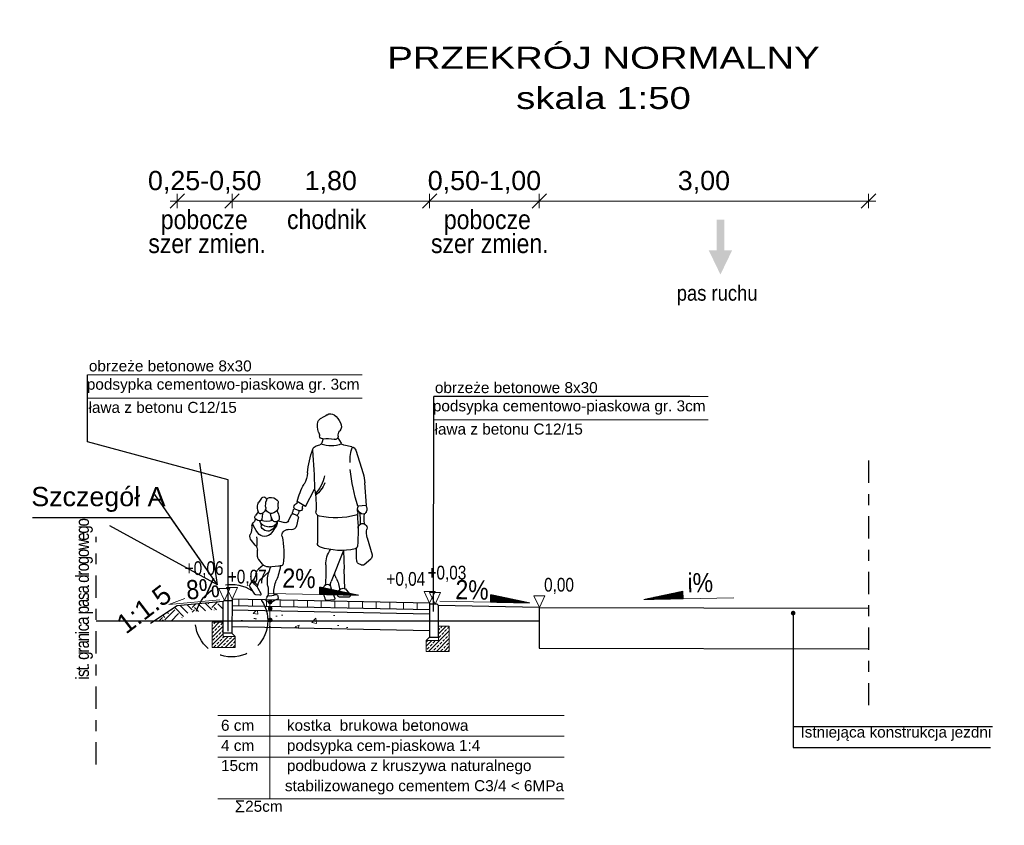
# Model space of a CAD drawing. Header units: metres. Extents: x -854 to 2789, y -128 to 3826.
# Tile 3 of 21: x 193 to 202, y 46 to 53. Entities that reach past the tile are written whole.
import ezdxf
from ezdxf.enums import TextEntityAlignment as Align

# ---------------------------------------------------------------- set-up
doc = ezdxf.new("R2010")
doc.units = ezdxf.units.M
doc.linetypes.add('DASHDOTX2', pattern=[50.8, 25.4, -12.7, 0, -12.7])
doc.linetypes.add('DASHED2', pattern=[0.375, 0.25, -0.125])
doc.layers.add('bloki', color=253, linetype='Continuous')
for name, color, linetype, lineweight in [('D_3_KONSTRUKCJA_ISTN', 9, 'Continuous', 30), ('D_3_KRESKOWANIE', 7, 'Continuous', 0), ('D_3_OPIS', 7, 'Continuous', 0), ('D_3_WYMIAROWANIE', 7, 'Continuous', 0), ('kreskowanie', 7, 'Continuous', 0), ('opis warstw', 7, 'Continuous', 0), ('pochylenia', 7, 'Continuous', 0), ('rzedne', 7, 'Continuous', 0), ('szczegół techniczny', 7, 'Continuous', 0)]:
    doc.layers.add(name, color=color, linetype=linetype, lineweight=lineweight)
doc.styles.add('opisy', font='arial.ttf', dxfattribs={"height": 0.175})
doc.styles.add('wym 1do50', font='arial.ttf', dxfattribs={"height": 0.175})
doc.styles.add('wym 1do50_0', font='arial.ttf')
doc.dimstyles.new('odniesienie', dxfattribs={"dimtxt": 1, "dimasz": 0, "dimexe": 0, "dimexo": 0, "dimgap": 0, "dimtad": 0, "dimdec": 0, "dimzin": 1, "dimdsep": 46, "dimtxsty": 'wym 1do50_0', "dimblk": 'TerminatorOpen', "dimcen": 0.09000000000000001, "dimse1": 1, "dimse2": 1, "dimadec": 6, "dimazin": 0, "dimtfac": 1, "dimtdec": 0, "dimtofl": 0, "dimtmove": 0, "dimatfit": 3, "dimldrblk": 'TerminatorOpen', "dimfxl": 1, "dimtzin": 1, "dimarcsym": 0})
doc.dimstyles.new('Wymiar_1 50', dxfattribs={"dimtxt": 0.175, "dimasz": 0.013125, "dimexe": 0.0175, "dimexo": 2.275, "dimgap": 0.065625, "dimtad": 1, "dimzin": 0, "dimtxsty": 'wym 1do50', "dimblk": 'znacznik wymiaru', "dimcen": 0.3, "dimse1": 1, "dimse2": 1, "dimadec": 0, "dimazin": 0, "dimtfac": 1, "dimtmove": 1, "dimatfit": 2, "dimfxl": 1, "dimtzin": 0, "dimlwd": -1, "dimlwe": 0, "dimarcsym": 0})

# ---------------------------------------------------------------- blocks, each defined once
blk = doc.blocks.new('TerminatorOpen')
at = {"color": 0, "linetype": 'ByBlock', "lineweight": -2}
for q in [(-1, 0.5), (-1, 0), (-1, -0.5)]:
    blk.add_line((0, 0), q, dxfattribs=at)
blk = doc.blocks.new('tytyyyy')
for p, q in [((1056.896188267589, 526.5077083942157), (1056.865527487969, 526.4583772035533)), ((1057.029200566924, 526.4996024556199), (1057.041426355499, 526.4614644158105)), ((1056.731870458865, 526.3936447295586), (1056.665265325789, 526.1812611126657)), ((1056.767370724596, 526.4257688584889), (1056.840506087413, 526.4409133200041)), ((1057.093202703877, 526.4329919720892), (1057.059834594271, 526.4432648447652)), ((1056.633125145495, 525.8915366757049), (1056.648823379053, 526.0958919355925)), ((1057.190316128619, 525.8822268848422), (1057.106873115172, 526.0397763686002)), ((1057.190316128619, 525.8822268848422), (1057.266798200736, 525.9275291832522)), ((1056.633125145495, 525.8915366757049), (1056.714449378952, 525.8859936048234)), ((1057.247210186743, 525.8429491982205), (1057.282854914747, 525.8584708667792)), ((1057.450749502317, 525.8452258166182), (1057.435848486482, 525.8111407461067)), ((1057.581838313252, 525.8201562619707), (1057.585404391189, 525.783984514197)), ((1057.620974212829, 525.8332969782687), (1057.645428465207, 525.7997068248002)), ((1057.079583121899, 525.8013520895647), (1057.081070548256, 525.5485564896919)), ((1057.255468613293, 525.7761006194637), (1057.272434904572, 525.7067801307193)), ((1057.267937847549, 525.8002686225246), (1057.302392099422, 525.8139524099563)), ((1057.345829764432, 525.7507688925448), (1057.317603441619, 525.8080936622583)), ((1057.439644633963, 525.7498700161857), (1057.380147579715, 525.7348914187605)), ((1057.448082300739, 525.7438159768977), (1057.448044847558, 525.7267854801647)), ((1057.597220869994, 525.7296238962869), (1057.592924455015, 525.70118623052)), ((1057.321923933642, 525.6700519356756), (1057.349208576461, 525.6715233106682)), ((1057.5631277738, 525.7062878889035), (1057.520982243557, 525.697555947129)), ((1056.628068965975, 525.5974462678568), (1056.583908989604, 525.4404104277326)), ((1057.647132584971, 525.530340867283), (1057.683151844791, 525.571879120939)), ((1056.844847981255, 525.4819593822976), (1056.837873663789, 525.3098192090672)), ((1056.844847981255, 525.4819593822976), (1056.955987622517, 525.1987732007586)), ((1057.625741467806, 525.4252178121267), (1057.628563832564, 525.4840112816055)), ((1056.655120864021, 525.352644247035), (1056.594831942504, 525.4043349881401)), ((1057.581910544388, 525.3554425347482), (1057.616402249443, 525.3999208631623)), ((1056.683242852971, 525.3487437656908), (1056.704513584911, 525.3585805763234)), ((1056.691675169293, 525.3557555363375), (1056.691675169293, 525.3557555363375)), ((1056.830340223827, 525.1323606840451), (1056.837897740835, 525.3106752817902)), ((1057.527464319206, 525.332109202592), (1057.437277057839, 525.3412905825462)), ((1057.51001648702, 525.3338855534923), (1057.526300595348, 525.2779064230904)), ((1057.523697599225, 525.286847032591), (1057.596388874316, 525.2184628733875)), ((1057.575337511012, 525.3482354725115), (1057.618652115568, 525.310116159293)), ((1057.676295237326, 525.2044099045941), (1057.698157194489, 525.1700332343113)), ((1056.819045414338, 525.1229545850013), (1056.786247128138, 525.0826710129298)), ((1056.894353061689, 525.0758090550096), (1056.885904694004, 525.1083692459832)), ((1056.955642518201, 525.1337116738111), (1056.923154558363, 525.0443751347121)), ((1057.623459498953, 525.1373018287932), (1057.595602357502, 525.0880348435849)), ((1057.651693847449, 525.0831365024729), (1057.69805821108, 525.1540487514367)), ((1056.799968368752, 525.0548138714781), (1056.880251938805, 525.0570476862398)), ((1056.932127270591, 525.0305067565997), (1056.99561576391, 525.0258491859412)), ((1057.537287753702, 525.0171118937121), (1057.500885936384, 525.0122643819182)), ((1057.605286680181, 525.0731445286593), (1057.640918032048, 525.0766142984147))]:
    blk.add_line(p, q)
for centre, radius, start, end in [((1057.064909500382, 526.54395772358), 0.2186948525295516, 128.3056999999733, 153.0738000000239), ((1056.96115883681, 526.6753033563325), 0.051317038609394, 52.95690999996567, 128.3056999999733), ((1057.105476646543, 526.8665178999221), 0.1882492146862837, 232.9568999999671, 250.2739999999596), ((1056.930281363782, 526.6123338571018), 0.0676996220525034, 153.0738000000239, 219.5306000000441), ((1057.023408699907, 526.6376415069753), 0.0548972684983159, 15.93230000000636, 70.2739999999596), ((1056.941672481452, 526.6143081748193), 0.1398980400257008, 337.2057999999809, 15.93230000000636), ((1056.825786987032, 526.526103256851), 0.0677823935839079, 356.2085000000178, 39.53064999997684), ((1057.16275861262, 526.5214028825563), 0.0999164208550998, 157.2057999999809, 177.6623999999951), ((1056.832659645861, 526.4788079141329), 0.0386986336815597, 281.697600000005, 328.1370000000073), ((1056.957945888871, 526.6913092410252), 0.2583419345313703, 247.8603999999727, 290.6346999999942), ((1056.92068799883, 526.5198137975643), 0.0273258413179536, 176.2085000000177, 285.0842000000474), ((1056.993534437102, 526.2495355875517), 0.2525968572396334, 81.41872000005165, 105.0842000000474), ((1057.035342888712, 526.5266008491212), 0.0276051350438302, 261.4187000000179, 357.6623999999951), ((1057.068066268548, 526.4700037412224), 0.027974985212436, 197.7732999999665, 252.8886000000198), ((1056.776950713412, 526.3795061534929), 0.0472447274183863, 101.697600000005, 162.5880999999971), ((1056.483606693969, 526.3078662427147), 0.300481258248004, 355.1933999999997, 22.71533000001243), ((1057.079315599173, 526.3878876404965), 0.0471962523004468, 20.06587000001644, 72.88865999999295), ((1062.528023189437, 525.900172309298), 5.422947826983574, 174.7837000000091, 178.5247999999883), ((1056.3284114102, 526.1136019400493), 0.8466281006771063, 4.997221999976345, 20.06587000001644), ((1057.03113743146, 526.066520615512), 0.383440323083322, 162.5880999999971, 175.6070000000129), ((1054.714981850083, 526.4739951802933), 2.084133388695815, 343.6125000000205, 352.9352000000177), ((1057.425803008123, 526.2095543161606), 0.2549509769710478, 184.9971999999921, 208.9210000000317), ((1057.271832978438, 526.2012102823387), 0.2782835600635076, 201.9069999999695, 231.627600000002), ((1057.343510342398, 526.2236928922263), 0.3315671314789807, 191.1175000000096, 222.9410999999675), ((1056.580318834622, 525.7424195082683), 0.7110002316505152, 15.09100999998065, 28.92101000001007), ((1058.068761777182, 525.8787972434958), 0.9752653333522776, 170.4990999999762, 182.6477999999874), ((1057.328274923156, 525.9582086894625), 0.0739865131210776, 206.8147000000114, 235.6382000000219), ((1057.471966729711, 525.916231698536), 0.0336642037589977, 138.3094999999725, 189.008699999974), ((1057.30891430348, 525.8903809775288), 0.1314234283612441, 354.0334000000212, 9.008720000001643), ((1057.502999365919, 525.888588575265), 0.0752227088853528, 78.67848999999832, 138.3094999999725), ((1057.508788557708, 525.9174917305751), 0.045745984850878, 37.65525000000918, 78.67848999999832), ((1057.569596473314, 525.9437758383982), 0.0246504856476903, 30.30855000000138, 196.4213999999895), ((1057.379184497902, 525.8876575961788), 0.1738602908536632, 354.7791000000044, 16.42143999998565), ((1057.823930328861, 526.0924462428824), 0.2699486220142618, 210.3085000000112, 219.5402000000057), ((1057.579880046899, 525.8909775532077), 0.0465190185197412, 14.34761999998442, 39.540260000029), ((1056.702472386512, 525.8560738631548), 0.0703044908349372, 150.238199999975, 198.3069999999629), ((1056.665102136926, 525.8437062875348), 0.0309418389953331, 198.3069999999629, 296.1542000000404), ((1056.646225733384, 525.8821466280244), 0.0737661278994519, 296.1542000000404, 339.1453999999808), ((1057.14016096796, 525.7521600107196), 0.4488330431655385, 170.055199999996, 184.2115000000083), ((1056.627464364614, 525.8490915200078), 0.0879570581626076, 347.0252999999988, 25.16718000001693), ((1056.736086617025, 525.8240647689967), 0.0235105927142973, 167.0252999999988, 256.182700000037), ((1057.055853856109, 525.8319540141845), 0.0387248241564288, 281.3220999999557, 2.647784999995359), ((1057.177483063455, 525.8683237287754), 0.0406377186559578, 354.3062000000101, 38.3045499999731), ((1057.238823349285, 525.8622081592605), 0.0210059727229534, 174.3062000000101, 293.5301000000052), ((1057.318387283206, 525.8451616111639), 0.067819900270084, 180.6313999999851, 221.5789000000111), ((1057.273991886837, 525.8788132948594), 0.022190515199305, 293.5301000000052, 55.63820000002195), ((1057.189625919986, 525.7981230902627), 0.1212267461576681, 7.734789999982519, 33.24206999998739), ((1057.474179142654, 525.8731070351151), 0.0347394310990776, 174.0334000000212, 205.044500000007), ((1057.505816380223, 525.8878903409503), 0.0696615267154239, 205.044500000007, 262.4445999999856), ((1057.348387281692, 525.830608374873), 0.1602241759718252, 333.113199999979, 355.8491000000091), ((1057.501830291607, 525.857839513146), 0.0393435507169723, 262.4445999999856, 287.3513000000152), ((1057.494754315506, 525.8804826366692), 0.0630689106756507, 287.3513000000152, 337.8376999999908), ((1057.604050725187, 525.8671091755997), 0.0519439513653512, 174.7791000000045, 260.1996000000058), ((1057.598959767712, 525.837633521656), 0.0220331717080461, 260.1996000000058, 336.7203999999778), ((1057.514090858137, 525.8741503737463), 0.1144251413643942, 336.7203999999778, 14.34761999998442), ((1056.401228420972, 525.7723178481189), 0.2546493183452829, 348.3603000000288, 9.7850260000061), ((1058.397268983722, 525.6573178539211), 1.686482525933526, 174.8241000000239, 184.6522999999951), ((1056.913226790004, 526.5443081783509), 0.7652161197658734, 256.182700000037, 281.3220999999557), ((1057.275580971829, 525.7810230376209), 0.0207065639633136, 111.662200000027, 193.7520000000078), ((1057.306827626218, 525.802788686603), 0.0120123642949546, 26.21463999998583, 111.662200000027), ((1057.372806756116, 525.7640513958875), 0.0300692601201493, 206.2145999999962, 284.1313000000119), ((1057.505883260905, 525.7805200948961), 0.076436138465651, 156.385200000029, 190.1225999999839), ((1057.462461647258, 525.7727699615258), 0.0323261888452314, 190.1225999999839, 333.113199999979), ((1057.484714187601, 525.7267025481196), 0.0366692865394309, 179.8733999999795, 213.5590999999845), ((1057.508400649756, 525.7582969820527), 0.0620317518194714, 193.4992000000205, 281.7022999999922), ((1057.541445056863, 525.922411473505), 0.1760199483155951, 252.6801000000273, 287.8721000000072), ((1054.657325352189, 525.913757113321), 2.846556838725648, 356.7326999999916, 357.3302999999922), ((1057.552266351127, 525.758722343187), 0.0535512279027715, 281.7022999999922, 350.9387999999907), ((1057.665594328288, 525.7918951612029), 0.0805792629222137, 185.6343999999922, 202.4260999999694), ((1057.744144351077, 525.7636073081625), 0.1566958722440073, 177.1225000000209, 184.023000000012), ((1057.607606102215, 525.767965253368), 0.0178447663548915, 202.4260999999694, 286.3366999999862), ((1057.589320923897, 525.8303355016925), 0.0828414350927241, 286.3366999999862, 316.0655000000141), ((1057.312988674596, 525.8668149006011), 0.3848734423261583, 324.0758000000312, 338.8539999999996), ((1057.607582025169, 525.7721519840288), 0.0467998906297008, 17.82352999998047, 36.03090000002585), ((1057.682935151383, 525.7659989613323), 0.0350324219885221, 169.5631999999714, 234.920200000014), ((1057.639173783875, 525.7823044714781), 0.0136156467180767, 316.0655000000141, 17.82352999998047), ((1057.642298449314, 525.7081364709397), 0.0356741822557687, 359.4447000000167, 54.9202699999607), ((1056.472871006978, 525.6410872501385), 0.1612173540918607, 344.2936999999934, 12.5530099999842), ((1056.670131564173, 525.6850118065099), 0.0408746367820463, 359.0814000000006, 192.5530000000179), ((1057.319326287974, 525.7182568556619), 0.0482753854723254, 193.7520000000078, 273.0860000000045), ((1057.352014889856, 525.6194660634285), 0.0521311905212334, 347.5013999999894, 93.08588000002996), ((1058.714270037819, 526.5423579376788), 1.512170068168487, 213.5590999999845, 216.6243999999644), ((1057.55937978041, 525.7544794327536), 0.1051435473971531, 199.7230000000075, 240.7652999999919), ((1057.562381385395, 525.6861247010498), 0.0769054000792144, 216.6243999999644, 324.0758000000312), ((1057.530449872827, 525.702786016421), 0.0459048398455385, 240.7652999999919, 272.193799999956), ((1057.52945201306, 525.7288427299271), 0.0719802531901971, 272.193799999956, 319.6102000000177), ((1057.55527063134, 525.7068764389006), 0.0380810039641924, 319.6102000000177, 351.4077999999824), ((1057.901675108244, 525.705621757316), 0.2237157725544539, 179.4447000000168, 200.8996000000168), ((1057.041950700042, 525.5483264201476), 0.0391190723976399, 287.9895999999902, 0.3368376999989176), ((1058.073721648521, 525.4594874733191), 0.6870938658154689, 167.5013999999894, 188.3616000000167), ((1058.000768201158, 525.5563681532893), 0.3674510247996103, 172.2315999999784, 186.7588000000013), ((1057.642881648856, 525.6068015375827), 0.0533026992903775, 319.0693000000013, 20.89954999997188), ((1056.744251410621, 525.5227994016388), 0.0280008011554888, 184.6522999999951, 257.6957999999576), ((1055.448695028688, 525.4839765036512), 1.277395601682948, 355.508699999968, 0.7900259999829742), ((1056.867199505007, 526.086491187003), 0.6049456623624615, 257.6957999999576, 287.9895999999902), ((1056.785262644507, 525.3590781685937), 0.2195852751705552, 357.6732999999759, 36.2946100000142), ((1057.704778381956, 525.480354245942), 0.0763003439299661, 139.0693000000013, 177.2523000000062), ((1056.617630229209, 525.4309267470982), 0.0350275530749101, 164.2936000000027, 229.3907999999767), ((1056.691675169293, 525.3863414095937), 0.0305875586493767, 294.818800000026, 355.508699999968), ((1057.581008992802, 525.4273633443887), 0.044785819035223, 322.2088000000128, 357.2523000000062), ((1056.672218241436, 525.3725827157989), 0.0262664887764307, 229.3907999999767, 294.818800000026), ((1057.14291377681, 525.2974596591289), 0.3052897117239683, 177.569699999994, 177.6795999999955), ((1058.186902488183, 525.3021279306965), 1.183210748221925, 177.6732999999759, 186.5980000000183), ((1057.416148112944, 525.3628341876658), 0.0224560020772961, 188.3616000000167, 279.7075000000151), ((1057.908007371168, 525.4065848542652), 0.4935887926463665, 187.6893999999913, 203.5904999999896), ((1057.430768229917, 525.2773687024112), 0.064253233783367, 84.1874800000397, 99.70748000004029), ((1057.257739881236, 525.1997951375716), 0.2796877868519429, 350.7907000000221, 16.21748999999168), ((1057.533652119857, 525.3928662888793), 0.0610705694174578, 264.1875000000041, 322.2088000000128), ((1057.573630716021, 525.258955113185), 0.0681495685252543, 4.37555999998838, 48.65251000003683), ((1057.124984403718, 525.113596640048), 0.2443018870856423, 151.9699999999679, 178.5205000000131), ((1056.70908287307, 525.3350278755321), 0.2268736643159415, 331.9699999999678, 343.9571999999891), ((1056.858103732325, 525.1603596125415), 0.105149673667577, 359.9952999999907, 21.42800000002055), ((1057.210249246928, 525.101879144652), 0.2678004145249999, 357.2805999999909, 23.59048000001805), ((1057.531723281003, 525.1497229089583), 0.0943763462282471, 358.0337999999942, 46.74939999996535), ((1057.555131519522, 525.2553462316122), 0.1156072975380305, 307.2545999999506, 340.2560000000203), ((1057.49356918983, 525.3019272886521), 0.2049517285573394, 310.2468999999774, 332.2132999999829), ((1057.71621497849, 525.269867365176), 0.0748511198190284, 184.3756000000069, 232.7106000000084), ((1057.657052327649, 525.1921734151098), 0.0228053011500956, 32.45733999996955, 52.71059000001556), ((1056.84878591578, 525.0987384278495), 0.0383505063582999, 14.54438999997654, 140.8475000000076), ((1056.922547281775, 525.1457475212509), 0.035216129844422, 340.0149999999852, 356.9925999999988), ((1056.989930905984, 525.1422055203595), 0.0322615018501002, 5.640022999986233, 176.9925999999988), ((1056.777857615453, 525.1212638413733), 0.2453668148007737, 338.8950000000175, 5.640022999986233), ((1057.840147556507, 525.1053676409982), 0.3103255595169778, 170.7907000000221, 186.8770999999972), ((1057.605998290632, 525.1471734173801), 0.0200589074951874, 330.516999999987, 358.0337999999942), ((1057.685717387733, 525.1621199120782), 0.0147489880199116, 326.8224999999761, 32.45733999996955), ((1056.799492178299, 525.0718871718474), 0.0170793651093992, 140.8475000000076, 271.5932000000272), ((1056.879834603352, 525.0720396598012), 0.0150001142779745, 271.5932000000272, 14.54438999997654), ((1056.932884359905, 525.0408358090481), 0.0103563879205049, 160.0149000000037, 265.8040000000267), ((1056.99642635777, 525.0369032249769), 0.011082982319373, 265.8040000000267, 338.8950000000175), ((1057.488962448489, 525.051191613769), 0.0492231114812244, 152.4031999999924, 186.9725000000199), ((1057.45118556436, 525.0465714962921), 0.0111626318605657, 186.9725000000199, 261.5470000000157), ((1057.457536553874, 525.0676175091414), 0.0137625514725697, 56.59973999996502, 152.4031999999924), ((1057.441469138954, 524.9811996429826), 0.0549270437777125, 43.76057999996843, 81.54700999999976), ((1057.467376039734, 525.089666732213), 0.010381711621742, 245.9550999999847, 357.2805999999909), ((1057.510637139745, 525.1481472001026), 0.0826981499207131, 236.5996999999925, 284.4124999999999), ((1057.497836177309, 525.0351750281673), 0.0231135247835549, 223.7606000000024, 277.5837000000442), ((1057.53283885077, 525.0617614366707), 0.0064952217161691, 13.41395999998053, 104.412400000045), ((1057.535241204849, 525.0324757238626), 0.0155005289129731, 277.5837000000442, 31.22471000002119), ((1057.616442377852, 525.0816999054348), 0.0794551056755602, 193.4139999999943, 211.2246999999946), ((1057.604318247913, 525.0831070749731), 0.010009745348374, 150.5167999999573, 275.5572000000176), ((1057.639508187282, 525.0911033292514), 0.0145591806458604, 275.5572000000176, 326.8224999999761)]:
    blk.add_arc(centre, radius, start, end)
blk = doc.blocks.new('znacznik wymiaru')
at = {"color": 7}
for p, q in [((-5, -5), (5, 5)), ((-5, 0), (0, 0)), ((0, 5), (0, -5)), ((5, 0), (0, 0))]:
    blk.add_line(p, q, dxfattribs=at)
blk = doc.blocks.new('*D203')
at = {"layer": 'D_3_WYMIAROWANIE', "color": 0, "linetype": 'Continuous', "transparency": 16777216}
blk.add_line((200.9123292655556, 51.59919664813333), (197.9391790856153, 51.59919664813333), dxfattribs=at)
at = {"layer": 'Defpoints', "color": 0, "linetype": 'Continuous', "transparency": 16777216}
for p in [(197.9260540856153, 51.59919664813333), (200.9254542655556, 48.57859624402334), (197.9260540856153, 48.51860824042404)]:
    blk.add_point(p, dxfattribs=at)
at = {"layer": 'D_3_WYMIAROWANIE', "color": 0, "linetype": 'Continuous', "transparency": 16777216, "xscale": 0.013125, "yscale": 0.013125, "zscale": 0.013125, "rotation": 180}
blk.add_blockref('znacznik wymiaru', (197.9260540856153, 51.59919664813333), dxfattribs=at)
at = {"layer": 'D_3_WYMIAROWANIE', "color": 0, "linetype": 'Continuous', "transparency": 16777216, "xscale": 0.013125, "yscale": 0.013125, "zscale": 0.013125}
blk.add_blockref('znacznik wymiaru', (200.9254542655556, 51.59919664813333), dxfattribs=at)
at = {"layer": 'D_3_WYMIAROWANIE', "color": 0, "linetype": 'Continuous', "transparency": 16777216, "insert": (199.4257541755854, 51.76998876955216), "char_height": 0.175, "attachment_point": 5, "style": 'wym 1do50'}
blk.add_mtext('3,00', dxfattribs=at)
blk = doc.blocks.new('*D204')
at = {"layer": 'D_3_WYMIAROWANIE', "color": 0, "linetype": 'Continuous', "transparency": 16777216}
blk.add_line((197.9133103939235, 51.59919664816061), (196.9394354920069, 51.59919664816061), dxfattribs=at)
at = {"layer": 'Defpoints', "color": 0, "linetype": 'Continuous', "transparency": 16777216}
for p in [(196.9263104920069, 51.59919664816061), (196.9263104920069, 47.8764028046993), (197.9264353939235, 47.89822541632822)]:
    blk.add_point(p, dxfattribs=at)
at = {"layer": 'D_3_WYMIAROWANIE', "color": 0, "linetype": 'Continuous', "transparency": 16777216, "xscale": 0.013125, "yscale": 0.013125, "zscale": 0.013125, "rotation": 180}
blk.add_blockref('znacznik wymiaru', (196.9263104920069, 51.59919664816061), dxfattribs=at)
at = {"layer": 'D_3_WYMIAROWANIE', "color": 0, "linetype": 'Continuous', "transparency": 16777216, "xscale": 0.013125, "yscale": 0.013125, "zscale": 0.013125}
blk.add_blockref('znacznik wymiaru', (197.9264353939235, 51.59919664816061), dxfattribs=at)
at = {"layer": 'D_3_WYMIAROWANIE', "color": 0, "linetype": 'Continuous', "transparency": 16777216, "insert": (197.4263729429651, 51.76998876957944), "char_height": 0.175, "attachment_point": 5, "style": 'wym 1do50'}
blk.add_mtext('0,50-1,00', dxfattribs=at)
blk = doc.blocks.new('*D205')
at = {"layer": 'D_3_WYMIAROWANIE', "color": 0, "linetype": 'Continuous', "transparency": 16777216}
blk.add_line((196.9131854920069, 51.59919664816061), (195.1400302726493, 51.59919664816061), dxfattribs=at)
at = {"layer": 'Defpoints', "color": 0, "linetype": 'Continuous', "transparency": 16777216}
for p in [(195.1269052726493, 51.59919664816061), (195.1269052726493, 47.91239090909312), (196.9263104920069, 47.8764028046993)]:
    blk.add_point(p, dxfattribs=at)
at = {"layer": 'D_3_WYMIAROWANIE', "color": 0, "linetype": 'Continuous', "transparency": 16777216, "xscale": 0.013125, "yscale": 0.013125, "zscale": 0.013125, "rotation": 180}
blk.add_blockref('znacznik wymiaru', (195.1269052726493, 51.59919664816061), dxfattribs=at)
at = {"layer": 'D_3_WYMIAROWANIE', "color": 0, "linetype": 'Continuous', "transparency": 16777216, "xscale": 0.013125, "yscale": 0.013125, "zscale": 0.013125}
blk.add_blockref('znacznik wymiaru', (196.9263104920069, 51.59919664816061), dxfattribs=at)
at = {"layer": 'D_3_WYMIAROWANIE', "color": 0, "linetype": 'Continuous', "transparency": 16777216, "insert": (196.0266078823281, 51.76998876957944), "char_height": 0.175, "attachment_point": 5, "style": 'wym 1do50'}
blk.add_mtext('1,80', dxfattribs=at)
blk = doc.blocks.new('*D206')
at = {"layer": 'D_3_WYMIAROWANIE', "color": 0, "linetype": 'Continuous', "transparency": 16777216}
blk.add_line((195.1137802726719, 51.59919664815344), (194.6414924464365, 51.59919664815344), dxfattribs=at)
at = {"layer": 'Defpoints', "color": 0, "linetype": 'Continuous', "transparency": 16777216}
for p in [(194.6283674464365, 51.59919664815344), (194.6283674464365, 47.91387691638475), (195.1269052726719, 47.91239090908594)]:
    blk.add_point(p, dxfattribs=at)
at = {"layer": 'D_3_WYMIAROWANIE', "color": 0, "linetype": 'Continuous', "transparency": 16777216, "xscale": 0.013125, "yscale": 0.013125, "zscale": 0.013125, "rotation": 180}
blk.add_blockref('znacznik wymiaru', (194.6283674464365, 51.59919664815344), dxfattribs=at)
at = {"layer": 'D_3_WYMIAROWANIE', "color": 0, "linetype": 'Continuous', "transparency": 16777216, "xscale": 0.013125, "yscale": 0.013125, "zscale": 0.013125}
blk.add_blockref('znacznik wymiaru', (195.1269052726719, 51.59919664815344), dxfattribs=at)
at = {"layer": 'D_3_WYMIAROWANIE', "color": 0, "linetype": 'Continuous', "transparency": 16777216, "insert": (194.8776363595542, 51.76998876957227), "char_height": 0.175, "attachment_point": 5, "style": 'wym 1do50'}
blk.add_mtext('0,25-0,50', dxfattribs=at)

msp = doc.modelspace()

# ---------------------------------------------------------------- hatches: boundary and pattern name
at = {"layer": 'D_3_KRESKOWANIE', "linetype": 'Continuous', "lineweight": 0}
h = msp.add_hatch(dxfattribs=at)
h.set_pattern_fill('ANSI31', color=256, angle=45, style=0)
h.set_pattern_definition([(90, (-681.9353656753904, -424.4214475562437), (-0.125, 0), [])])
h.paths.add_polyline_path([(195.1265961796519, 47.97240908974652), (195.1265961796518, 47.91239709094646), (196.9263104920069, 47.8764028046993), (196.9262362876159, 47.93641628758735)])
at = {"layer": 'D_3_KRESKOWANIE', "linetype": 'Continuous'}
h = msp.add_hatch(dxfattribs=at)
h.set_pattern_fill('AR-CONC', color=256, scale=0.05, style=0)
h.set_pattern_definition([(49.99999999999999, (-681.9353656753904, -424.4214475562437), (0.3586300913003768, -0.03137606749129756), [0.03750000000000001, -0.4125]), (355, (-681.9353656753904, -424.4214475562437), (-0.06937566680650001, 0.376096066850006), [0.03, -0.33]), (100.45144446, (-681.9054798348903, -424.4240622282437), (0.289254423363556, 0.3447199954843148), [0.03187009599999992, -0.3505710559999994]), (46.18420000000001, (-681.9353656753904, -424.3214475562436), (0.5336206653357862, -0.08275964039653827), [0.05625, -0.61875]), (96.63563549, (-681.8908973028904, -424.3283442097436), (0.4673309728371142, 0.4870593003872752), [0.04780517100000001, -0.52585688]), (351.1841639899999, (-681.9353656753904, -424.3214475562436), (0.4673309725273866, 0.4870593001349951), [0.04500000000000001, -0.4950000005]), (21, (-681.8853656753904, -424.3464475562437), (0.2984535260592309, -0.2013094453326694), [0.03750000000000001, -0.4125]), (326.0000000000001, (-681.8853656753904, -424.3464475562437), (0.1216576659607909, 0.3625750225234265), [0.03, -0.33]), (71.45144474, (-681.8604945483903, -424.3632233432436), (0.4201111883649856, 0.1612655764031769), [0.03187009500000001, -0.350571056]), (37.50000000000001, (-681.9353656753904, -424.4214475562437), (0.006079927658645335, 0.1664469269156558), [0, -0.326, 0, -0.335, 0, -0.33125]), (7.499999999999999, (-681.9353656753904, -424.4214475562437), (0.1315347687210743, 0.1972058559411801), [0, -0.191, 0, -0.3185, 0, -0.12625]), (327.5, (-682.0468656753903, -424.4214475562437), (0.2669112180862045, -0.01127743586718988), [0, -0.125, 0, -0.39, 0, -0.5175]), (317.5, (-682.0968656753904, -424.4214475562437), (0.2915930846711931, 0.05005249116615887), [0, -0.1625, 0, -0.259, 0, -0.3675])])
h.paths.add_polyline_path([(195.1265961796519, 47.87238909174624), (195.1265961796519, 47.72235909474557), (196.3263262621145, 47.69836449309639), (196.3263262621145, 47.78561227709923), (196.4763262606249, 47.78561227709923), (196.4763262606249, 47.84539449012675)])
at = {"layer": 'D_3_OPIS', "linetype": 'Continuous', "true_color": 0x939598}
msp.add_hatch(color=252, dxfattribs=at).paths.add_polyline_path([(199.5763959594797, 50.93000157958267), (199.6831572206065, 51.1509597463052), (199.6107121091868, 51.1509597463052), (199.6107121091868, 51.42906226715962), (199.542079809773, 51.42906226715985), (199.542079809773, 51.1509597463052), (199.4696346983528, 51.1509597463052)])
at = {"layer": 'kreskowanie'}
h = msp.add_hatch(dxfattribs=at)
h.set_pattern_fill('EARTH', color=252, scale=0.02, angle=45, style=0)
h.set_pattern_definition([(45, (-2149.443704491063, -3886.352663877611), (1.387778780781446e-17, 0.179605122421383), [0.127, -0.127]), (45, (-2149.477380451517, -3886.318987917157), (1.387778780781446e-17, 0.179605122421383), [0.127, -0.127]), (45, (-2149.511056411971, -3886.285311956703), (1.387778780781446e-17, 0.179605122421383), [0.127, -0.127]), (135, (-2149.511056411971, -3886.2628613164), (-0.179605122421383, 1.387778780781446e-17), [0.127, -0.127]), (135, (-2149.477380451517, -3886.229185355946), (-0.179605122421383, 1.387778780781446e-17), [0.127, -0.127]), (135, (-2149.443704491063, -3886.195509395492), (-0.179605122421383, 1.387778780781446e-17), [0.127, -0.127])])
h.paths.add_polyline_path([(194.4179404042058, 47.77359222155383), (194.6258700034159, 47.77359222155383), (194.7351938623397, 47.85148173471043), (195.0465961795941, 47.88216369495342), (195.0465961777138, 47.95240908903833), (194.6256557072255, 47.91206909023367)])
at = {"layer": 'kreskowanie', "linetype": 'Continuous', "lineweight": 0}
h = msp.add_hatch(dxfattribs=at)
h.set_pattern_fill('ANSI33', color=256, scale=0.2, style=0)
h.set_pattern_definition([(45, (-644.9835563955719, -426.4453161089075), (-0.03535533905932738, 0.03535533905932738), []), (45, (-644.9482010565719, -426.4453161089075), (-0.03535533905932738, 0.03535533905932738), [0.025, -0.0125])])
h.paths.add_polyline_path([(195.0465961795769, 47.6324090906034), (195.0465961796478, 47.66240908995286), (195.0465961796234, 47.76240909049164), (194.9465961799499, 47.76240909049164), (194.9465961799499, 47.53240909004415), (195.1565961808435, 47.53240909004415), (195.1565961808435, 47.6324090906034)])
h = msp.add_hatch(dxfattribs=at)
h.set_pattern_fill('ANSI33', color=256, scale=0.2, style=0)
h.set_pattern_definition([(45, (-645.0384532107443, -426.481103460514), (-0.03535533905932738, 0.03535533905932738), []), (45, (-645.0030978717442, -426.481103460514), (-0.03535533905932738, 0.03535533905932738), [0.025, -0.0125])])
h.paths.add_polyline_path([(197.0066193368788, 47.59662173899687), (197.0066193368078, 47.62662173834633), (197.0066193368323, 47.72662173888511), (197.1066193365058, 47.72662173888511), (197.1066193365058, 47.49662173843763), (196.8966193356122, 47.49662173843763), (196.8966193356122, 47.59662173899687)])
at = {"layer": 'opis warstw', "linetype": 'Continuous', "lineweight": 0}
h = msp.add_hatch(color=256, dxfattribs=at)
edge = h.paths.add_edge_path()
edge.add_arc((195.4746366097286, 47.94773003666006), 0.02133896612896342, 0, 360)
h = msp.add_hatch(color=256, dxfattribs=at)
edge = h.paths.add_edge_path()
edge.add_arc((195.474674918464, 47.88778404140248), 0.02133896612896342, 0, 360)
at = {"layer": 'opis warstw', "linetype": 'Continuous', "lineweight": 30}
h = msp.add_hatch(color=252, dxfattribs=at)
edge = h.paths.add_edge_path()
edge.add_arc((200.2387830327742, 47.84663456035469), 0.02133896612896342, 0, 360)
at = {"layer": 'opis warstw', "linetype": 'Continuous', "lineweight": 0}
h = msp.add_hatch(color=256, dxfattribs=at)
edge = h.paths.add_edge_path()
edge.add_arc((195.4746749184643, 47.78353438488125), 0.02133896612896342, 0, 360)
at = {"layer": 'pochylenia', "linetype": 'Continuous', "lineweight": 0}
h = msp.add_hatch(dxfattribs=at)
h.set_pattern_fill('CROSSHATCH', color=256, style=0, pattern_type=2)
h.set_pattern_definition([(45, (212.8854268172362, 48.04736781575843), (-0.007071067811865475, 0.007071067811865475), []), (315, (212.8854268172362, 48.04736781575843), (0.0007071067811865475, 0.0007071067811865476), [])])
h.paths.add_polyline_path([(195.9237749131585, 48.0840547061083), (195.9224076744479, 48.01569277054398), (196.2808461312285, 48.0085240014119)])
h = msp.add_hatch(dxfattribs=at)
h.set_pattern_fill('CROSSHATCH', color=256, style=0, pattern_type=2)
h.set_pattern_definition([(45, (214.44413725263, 47.97740831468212), (-0.007071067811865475, 0.007071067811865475), []), (315, (214.44413725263, 47.97740831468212), (0.0007071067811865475, 0.0007071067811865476), [])])
h.paths.add_polyline_path([(197.4824853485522, 48.01409520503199), (197.4811181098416, 47.94573326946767), (197.8395565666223, 47.93856450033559)])
h = msp.add_hatch(dxfattribs=at)
h.set_pattern_fill('CROSSHATCH', color=252, style=0, pattern_type=2)
h.set_pattern_definition([(45, (222.8211256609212, 48.0087304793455), (-0.007071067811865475, 0.007071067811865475), []), (315, (222.8211256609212, 48.0087304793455), (0.0007071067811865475, 0.0007071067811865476), [])])
h.paths.add_polyline_path([(199.2346087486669, 48.04541736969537), (199.2359759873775, 47.97705543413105), (198.8775375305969, 47.96988666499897)])

# ---------------------------------------------------------------- linework, layer by layer
for p, q in [((196.9628124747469, 47.86045729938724), (196.9639244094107, 49.81880120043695)), ((199.2970823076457, 49.81880120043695), (196.9639244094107, 49.81880120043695)), ((195.0565961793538, 47.96240908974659), (195.0465961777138, 47.95240908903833)), ((195.0465961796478, 47.66240908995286), (195.0465961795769, 47.95240908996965)), ((196.9966193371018, 47.92662173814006), (197.0066193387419, 47.9166217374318)), ((197.0066193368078, 47.62662173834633), (197.0066193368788, 47.91662173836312)), ((195.1265961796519, 47.6624090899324), (195.0465961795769, 47.6624090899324)), ((196.9266193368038, 47.62662173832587), (197.0066193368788, 47.62662173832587))]:
    msp.add_line(p, q)
at = {"color": 252, "linetype": 'DASHDOTX2', "ltscale": 0.008}
msp.add_line((200.9258355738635, 49.2352156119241), (200.9258355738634, 46.9852973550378), dxfattribs=at)
at = {"color": 252, "lineweight": 25}
for p, q in [((200.2387830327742, 47.84663456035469), (200.2387830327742, 47.23522510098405)), ((200.2387830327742, 47.23522510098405), (200.2387830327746, 46.62381564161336)), ((200.2387830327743, 46.81381564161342), (202.0563630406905, 46.81381564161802)), ((200.2387830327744, 46.62381564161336), (202.0354180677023, 46.62381564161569))]:
    msp.add_line(p, q, dxfattribs=at)
at = {"lineweight": 13}
for p, q in [((195.0465961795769, 47.76240909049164), (194.9465961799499, 47.76240909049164)), ((194.9465961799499, 47.53240909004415), (194.9465961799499, 47.76240909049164)), ((197.0066193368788, 47.72662173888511), (197.1066193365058, 47.72662173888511)), ((197.1066193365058, 47.49662173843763), (197.1066193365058, 47.72662173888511)), ((195.0465961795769, 47.6324090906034), (195.0465961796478, 47.66240908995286)), ((195.1565961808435, 47.6324090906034), (195.0465961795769, 47.6324090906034)), ((195.1265961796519, 47.6624090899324), (195.1565961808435, 47.6324090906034)), ((195.1565961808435, 47.53240909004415), (195.1565961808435, 47.6324090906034)), ((196.9266193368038, 47.62662173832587), (196.8966193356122, 47.59662173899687)), ((196.8966193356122, 47.59662173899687), (197.0066193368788, 47.59662173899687)), ((196.8966193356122, 47.49662173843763), (196.8966193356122, 47.59662173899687)), ((197.0066193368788, 47.59662173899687), (197.0066193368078, 47.62662173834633)), ((195.1565961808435, 47.53240909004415), (194.9465961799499, 47.53240909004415)), ((196.8966193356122, 47.49662173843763), (197.1066193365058, 47.49662173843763))]:
    msp.add_line(p, q, dxfattribs=at)
at = {"flags": 128}
msp.add_lwpolyline([(195.0915961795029, 47.68158343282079), (195.0915961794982, 49.06046245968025), (193.8115911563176, 49.40610997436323), (193.8115911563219, 50.01614572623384)], dxfattribs=at)
at = {"linetype": 'DASHDOTX2', "ltscale": 0.008}
msp.add_lwpolyline([(193.8906399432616, 46.46680158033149), (193.8906399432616, 48.54083627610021)], dxfattribs=at)
at = {"ltscale": 0.005}
for points in [[(194.628367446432, 47.91387691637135), (194.3835366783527, 47.75065640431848)], [(195.0465961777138, 47.95240908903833), (194.628367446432, 47.91387691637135)]]:
    msp.add_lwpolyline(points, dxfattribs=at)
for points in [[(195.0565961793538, 47.96240908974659), (195.1265961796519, 47.96240908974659)], [(196.9262362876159, 47.93641628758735), (195.1265961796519, 47.97240908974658)], [(195.1269792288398, 47.97220363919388), (195.1265961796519, 47.6624090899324)], [(196.9263104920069, 47.8764028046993), (195.1265961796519, 47.91239709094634)], [(196.9262362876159, 47.93641628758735), (196.9266193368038, 47.62662173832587)], [(196.9966193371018, 47.92662173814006), (196.9266193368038, 47.92662173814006)], [(197.9264353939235, 47.89822541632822), (197.0066193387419, 47.9166217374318)], [(196.926359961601, 47.8363938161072), (195.1265961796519, 47.87238909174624)], [(196.9265454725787, 47.68636010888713), (195.1265961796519, 47.72235909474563)]]:
    msp.add_lwpolyline(points)
at = {"color": 252, "lineweight": 25}
msp.add_lwpolyline([(197.9264353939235, 47.89822541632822), (197.9264353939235, 47.52822439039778), (200.9214059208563, 47.52117151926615)], dxfattribs=at)
at = {"color": 252, "lineweight": 30}
msp.add_lwpolyline([(197.9264353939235, 47.89822541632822), (200.9258785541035, 47.89116201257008)], dxfattribs=at)
at = {"linetype": 'DASHED2'}
msp.add_circle((195.1228195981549, 47.77759384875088), 0.3301695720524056, dxfattribs=at)
at = {"layer": 'D_3_KONSTRUKCJA_ISTN', "color": 252, "linetype": 'Continuous', "true_color": 0x939598}
msp.add_lwpolyline([(197.9320695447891, 47.77359222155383), (193.8906399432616, 47.77359222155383)], dxfattribs=at)
at = {"layer": 'D_3_WYMIAROWANIE', "linetype": 'Continuous', "flags": 128}
for points in [[(195.0771375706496, 48.07908942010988), (195.1768208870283, 48.07908942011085), (195.1269792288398, 47.97220363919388), (195.0771375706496, 48.07908942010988)], [(195.0071375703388, 48.06928720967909), (195.1068208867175, 48.06928720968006), (195.056979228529, 47.96240142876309), (195.0071375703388, 48.06928720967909)], [(196.8767776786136, 48.04309661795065), (196.9764609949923, 48.04309661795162), (196.9266193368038, 47.93621083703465), (196.8767776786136, 48.04309661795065)], [(196.927414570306, 48.03330206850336), (197.0270978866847, 48.03330206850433), (196.9772562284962, 47.92641628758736), (196.927414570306, 48.03330206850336)], [(197.8769767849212, 48.00490574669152), (197.9766601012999, 48.00490574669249), (197.9268184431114, 47.89801996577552), (197.8769767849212, 48.00490574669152)], [(195.0156943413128, 47.96679918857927), (194.5503534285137, 47.92600501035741), (194.6979928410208, 47.98063572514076)]]:
    msp.add_lwpolyline(points, dxfattribs=at)
at = {"layer": 'opis warstw', "linetype": 'Continuous', "lineweight": 0}
for p, q in [((193.8115911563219, 50.01614572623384), (196.3119217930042, 50.01614572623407)), ((193.8115911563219, 49.80516695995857), (196.3119217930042, 49.80516695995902)), ((196.9639244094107, 49.81880120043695), (199.4642550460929, 49.81880120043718)), ((196.9639244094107, 49.60782243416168), (199.4642550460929, 49.60782243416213)), ((195.4727012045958, 47.94773003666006), (195.4727012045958, 47.33632057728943)), ((195.4727012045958, 47.33632057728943), (195.4727012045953, 46.15491111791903)), ((194.9982389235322, 46.91491111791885), (198.1530263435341, 46.91491111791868)), ((194.9982389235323, 46.72491111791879), (198.1530263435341, 46.72491111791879)), ((194.9982389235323, 46.53491111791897), (198.153026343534, 46.53491111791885)), ((194.9982389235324, 46.15491111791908), (198.153026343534, 46.15491111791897))]:
    msp.add_line(p, q, dxfattribs=at)
at = {"layer": 'pochylenia', "linetype": 'Continuous'}
for p, q in [((195.9224076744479, 48.01569277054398), (195.4612373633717, 48.024916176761)), ((197.4811181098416, 47.94573326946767), (197.0199477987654, 47.95495667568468))]:
    msp.add_line(p, q, dxfattribs=at)
at = {"layer": 'pochylenia', "color": 252, "linetype": 'Continuous'}
for q in [(198.8775375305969, 47.96988666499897), (199.6971462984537, 47.98627884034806)]:
    msp.add_line((199.2359759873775, 47.97705543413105), q, dxfattribs=at)
at = {"layer": 'pochylenia', "linetype": 'Continuous', "flags": 128}
for points in [[(195.9237749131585, 48.0840547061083), (195.9224076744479, 48.01569277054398), (196.2808461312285, 48.0085240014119), (195.9237749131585, 48.0840547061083)], [(197.4824853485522, 48.01409520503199), (197.4811181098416, 47.94573326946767), (197.8395565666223, 47.93856450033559), (197.4824853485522, 48.01409520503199)]]:
    msp.add_lwpolyline(points, close=True, dxfattribs=at)
at = {"layer": 'pochylenia', "color": 252, "linetype": 'Continuous', "flags": 128}
msp.add_lwpolyline([(199.2346087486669, 48.04541736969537), (199.2359759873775, 47.97705543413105), (198.8775375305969, 47.96988666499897), (199.2346087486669, 48.04541736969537)], close=True, dxfattribs=at)

# ---------------------------------------------------------------- block references
at = {"layer": 'bloki', "xscale": -1}
msp.add_blockref('tytyyyy', (1252.986183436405, -477.0641944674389), dxfattribs=at)

# ---------------------------------------------------------------- texts
at = {"layer": 'D_3_OPIS', "linetype": 'Continuous', "style": 'opisy', "width": 0.8571428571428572}
for s, p in [('pobocze', (194.4781107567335, 51.34383392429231)), ('chodnik', (195.6283520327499, 51.3447129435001)), ('pobocze', (197.0572203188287, 51.34383392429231)), ('szer zmien.', (194.3646923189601, 51.12556206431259)), ('szer zmien.', (196.9395955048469, 51.12556206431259))]:
    msp.add_text(s, height=0.175, rotation=359.9999999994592, dxfattribs=at).set_placement(p)
at = {"layer": 'D_3_OPIS', "linetype": 'Continuous', "insert": (198.5110119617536, 52.71980312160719), "char_height": 0.2, "attachment_point": 5, "line_spacing_factor": 1.1, "style": 'opisy'}
msp.add_mtext('{\\W1.25;PRZEKRÓJ NORMALNY \\Pskala 1:50}', dxfattribs=at)
at = {"layer": 'D_3_OPIS', "color": 252, "linetype": 'Continuous', "true_color": 0x939598, "insert": (199.5463884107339, 50.64939471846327), "char_height": 0.14, "attachment_point": 8, "line_spacing_factor": 0.75, "style": 'opisy'}
msp.add_mtext('\\H1x;\\W0.857143;pas ruchu', dxfattribs=at)
at = {"layer": 'D_3_WYMIAROWANIE', "linetype": 'Continuous', "style": 'opisy', "width": 0.8571428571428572}
msp.add_text('8%%%', height=0.175, rotation=4.854676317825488, dxfattribs=at).set_placement((194.8727251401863, 47.92912175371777), align=Align.BOTTOM_CENTER)
at = {"layer": 'D_3_WYMIAROWANIE', "linetype": 'Continuous', "insert": (194.0543443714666, 47.78754840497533), "char_height": 0.175, "attachment_point": 1, "rotation": 37.38345454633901, "style": 'opisy'}
msp.add_mtext('1:1.5', dxfattribs=at)
at = {"layer": 'opis warstw', "linetype": 'Continuous', "lineweight": 0, "style": 'opisy'}
for s, p in [('obrzeże betonowe 8x30', (193.8227063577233, 50.04775623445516)), ('podsypka cementowo-piaskowa gr. 3cm', (193.8039538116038, 49.88108956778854)), ('obrzeże betonowe 8x30', (196.975039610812, 49.85041170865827)), ('ława z betonu C12/15', (193.8193323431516, 49.67011080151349)), ('podsypka cementowo-piaskowa gr. 3cm', (196.9562870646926, 49.68374504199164)), ('ława z betonu C12/15', (196.9716655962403, 49.47276627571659))]:
    msp.add_text(s, height=0.1, dxfattribs=at).set_placement(p)
at = {"layer": 'opis warstw', "linetype": 'Continuous', "lineweight": 0, "insert": (193.7032905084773, 47.23874567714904), "char_height": 0.12, "width": 3.81564053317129, "attachment_point": 1, "rotation": 90.00000000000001, "style": 'opisy'}
msp.add_mtext('{\\fArial Narrow|b0|i0|c0|p34;\\T0.8;ist. granica pasa drogowego}', dxfattribs=at)
at = {"layer": 'opis warstw', "linetype": 'Continuous', "lineweight": 0, "insert": (195.0265253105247, 45.84110512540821), "char_height": 0.1, "width": 4.600762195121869, "attachment_point": 7, "line_spacing_factor": 1.1, "style": 'opisy'}
msp.add_mtext('\\A1;\\pxt6;6 cm^Ikostka  brukowa betonowa\\P4 cm^Ipodsypka cem-piaskowa 1:4\\P15cm^Ipodbudowa z kruszywa naturalnego\\P               stabilizowanego cementem C3/4 < 6MPa\\P{\\fArial|b0|i0|c238|p34;\\H1.08333x;   \\fArial|b0|i0|c0|p34;Ʃ}25cm\\P^I', dxfattribs=at)
at = {"layer": 'opis warstw', "color": 252, "linetype": 'Continuous', "lineweight": 30, "insert": (200.3051762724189, 46.49930661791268), "char_height": 0.1, "width": 4.600762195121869, "attachment_point": 7, "line_spacing_factor": 1.1, "style": 'opisy'}
msp.add_mtext('\\A1;\\pxt6;Istniejąca konstrukcja jezdni\\P^I', dxfattribs=at)
at = {"layer": 'pochylenia', "linetype": 'Continuous', "style": 'opisy', "width": 0.8571428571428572}
for p in [(195.5842111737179, 48.07872508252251), (197.1604688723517, 47.97370021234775)]:
    msp.add_text('2%', height=0.175, rotation=358.8542371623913, dxfattribs=at).set_placement(p)
at = {"layer": 'pochylenia', "color": 252, "linetype": 'Continuous', "style": 'opisy', "width": 0.8571428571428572}
msp.add_text('i%%%', height=0.175, rotation=1.145762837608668, dxfattribs=at).set_placement((199.278119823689, 48.03416669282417))
at = {"layer": 'rzedne', "style": 'opisy', "width": 0.8}
for s, p in [('+0,06', (195.0493400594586, 48.19348432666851)), ('+0,03', (197.2611558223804, 48.15276318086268)), ('+0,07', (195.4419882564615, 48.11646693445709)), ('+0,04', (196.8866980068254, 48.09559983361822)), ('0,00', (198.2418274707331, 48.04228326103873))]:
    msp.add_text(s, height=0.125, dxfattribs=at).set_placement(p, align=Align.RIGHT)
at = {"layer": 'szczegół techniczny', "linetype": 'Continuous', "insert": (194.5209504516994, 48.88150405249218), "char_height": 0.175, "attachment_point": 6, "line_spacing_factor": 1.028571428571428, "style": 'wym 1do50'}
msp.add_mtext('Szczegół A', dxfattribs=at)

# ---------------------------------------------------------------- dimensions: what is measured, and where the dimension line sits
at = {"layer": 'D_3_WYMIAROWANIE', "linetype": 'Continuous'}
for base, p1, p2, text, picture, middle in [((194.6283674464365, 51.59919664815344), (195.1269052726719, 47.91239090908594), (194.6283674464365, 47.91387691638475), '0,25-0,50', '*D206', (194.8776363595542, 51.59919664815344)), ((196.9263104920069, 51.59919664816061), (197.9264353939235, 47.89822541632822), (196.9263104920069, 47.8764028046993), '0,50-1,00', '*D204', (197.4263729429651, 51.59919664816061))]:
    dim = msp.add_linear_dim(base=base, p1=p1, p2=p2, text=text, dimstyle='Wymiar_1 50', dxfattribs=at)
    dim.commit()
    dim.dimension.update_dxf_attribs({"geometry": picture, "text_midpoint": middle, "dimtype": 160})
dim = msp.add_linear_dim(base=(195.1269052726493, 51.59919664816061), p1=(196.9263104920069, 47.8764028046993), p2=(195.1269052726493, 47.91239090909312), text='1,80', dimstyle='Wymiar_1 50', dxfattribs=at)
dim.commit()
dim.dimension.update_dxf_attribs({"geometry": '*D205', "text_midpoint": (196.0266078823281, 51.76998876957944)})
at = {"layer": 'D_3_WYMIAROWANIE', "color": 252, "linetype": 'Continuous'}
dim = msp.add_linear_dim(base=(197.9260540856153, 51.59919664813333), p1=(200.9254542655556, 48.57859624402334), p2=(197.9260540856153, 48.51860824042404), angle=180, dimstyle='Wymiar_1 50', dxfattribs=at)
dim.commit()
dim.dimension.update_dxf_attribs({"geometry": '*D203', "text_midpoint": (199.4257541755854, 51.76998876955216)})

# ---------------------------------------------------------------- leaders
at = {"layer": 'szczegół techniczny', "linetype": 'Continuous', "annotation_type": 0, "has_hookline": 1, "hookline_direction": 1, "text_width": 1.212346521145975, "horizontal_direction": (1, -9.43891699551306e-12, 0)}
msp.add_leader([(194.9939341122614, 48.10513856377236), (194.5709504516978, 48.71483738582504)], dimstyle='odniesienie', override={"dimgap": 0.05, "dimtad": 1}, dxfattribs=at)

doc.saveas('drawing.dxf')
